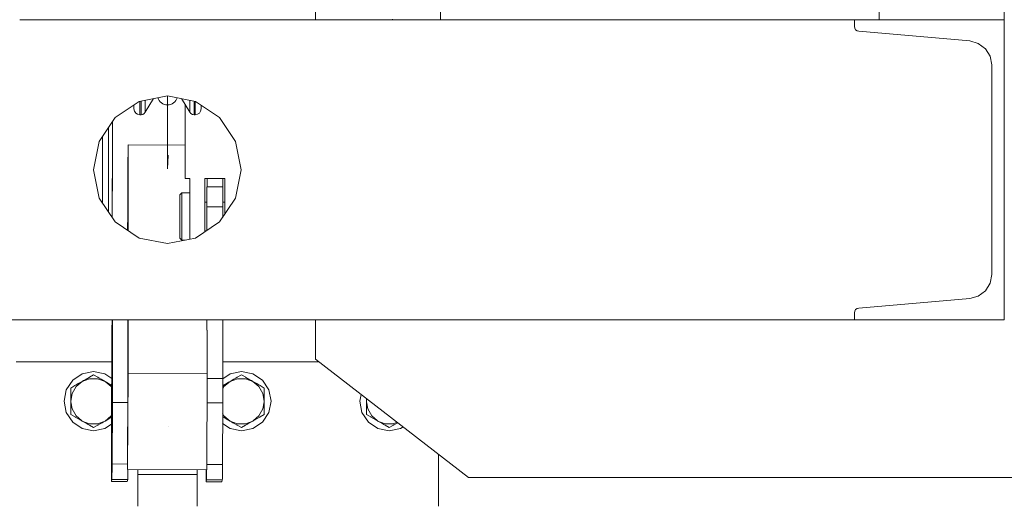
# Model space of a CAD drawing. Header units: millimetres. Extents: x 53056 to 116131, y -669674 to -625124.
# Tile 242 of 256: x 71198 to 71697, y -635462 to -635216. Entities that reach past the tile are written whole.
import ezdxf

# ---------------------------------------------------------------- set-up
doc = ezdxf.new("R2010")
doc.units = ezdxf.units.MM
doc.header["$MEASUREMENT"] = 0
doc.linetypes.add('DGN Style 1', pattern=[536.1990872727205, 0.8921781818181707, -535.3069090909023])
doc.linetypes.add('DGN Style 4', pattern=[1428.3772690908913, 713.7425454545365, -356.8712727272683, 0.8921781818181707, -356.8712727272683])
for name, color, linetype, lineweight in [('Main Cradle Blocks', 7, 'Continuous', 0), ('Main Cradle Tower', 7, 'Continuous', 0), ('Main Cradle Tower Rail Frame', 7, 'Continuous', 0)]:
    doc.layers.add(name, color=color, linetype=linetype, lineweight=lineweight)

# ---------------------------------------------------------------- blocks, each defined once
blk = doc.blocks.new('*U55')
at = {"layer": 'Main Cradle Blocks', "color": 7, "linetype": 'Continuous', "lineweight": 0}
for p, q in [((-13349.49159582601, 12010.35817203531), (-13397.98832775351, 12010.35817203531)), ((-13293.25183432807, 12010.35817203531), (-13244.5235223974, 12010.35817203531)), ((-13353.01567358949, 12004.21636502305), (-13358.75592507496, 12005.35817203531)), ((-13353.01567358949, 12004.21636502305), (-13349.5261582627, 12001.88474542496)), ((-13293.25352057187, 12001.70578801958), (-13289.49617656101, 12004.21636502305)), ((-13289.49617656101, 12004.21636502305), (-13283.75592507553, 12005.35817203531)), ((-13364.54746996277, 12000.38942203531), (-13367.61347343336, 11997.82220618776)), ((-13360.9139967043, 12002.48720879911), (-13361.05594123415, 12002.40525708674)), ((-13358.75592507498, 12003.73317203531), (-13360.91396816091, 12002.48722527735)), ((-13356.61957636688, 12002.49975053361), (-13358.75592507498, 12003.73317203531)), ((-13352.96438018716, 12000.38942203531), (-13356.72065606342, 12001.76105100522)), ((-13356.61957636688, 12002.49975053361), (-13355.96417075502, 12002.12135192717)), ((-13289.54746996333, 12000.38942203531), (-13285.79119408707, 12001.76105100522)), ((-13285.89227378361, 12002.49975053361), (-13283.75592507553, 12003.73317203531)), ((-13283.75592507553, 12003.73317203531), (-13281.59788198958, 12002.48722527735)), ((-13281.59785344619, 12002.48720879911), (-13281.45590891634, 12002.40525708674)), ((-13277.96438018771, 12000.38942203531), (-13274.89837671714, 11997.82220618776)), ((-13368.2026661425, 11998.27909353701), (-13370.33901485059, 11997.04567203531)), ((-13370.33901485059, 11994.68896405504), (-13370.33901485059, 11997.04567203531)), ((-13293.25419419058, 11998.2493438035), (-13293.18097176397, 11998.29161879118)), ((-13293.1809432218, 11998.29163527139), (-13293.03899869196, 11998.37358698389)), ((-13274.309184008, 11998.27909353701), (-13272.17283529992, 11997.04567203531)), ((-13272.17283529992, 11994.68896405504), (-13272.17283529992, 11997.04567203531)), ((-13370.33901485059, 11990.1272822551), (-13369.64874244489, 11986.41932721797)), ((-13272.17283529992, 11990.1272822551), (-13272.86310770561, 11986.41932721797)), ((-13220.33901485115, 11990.35817203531), (-13220.13226626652, 11991.53792452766)), ((-13220.33901485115, 11990.1272822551), (-13219.64874244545, 11986.41932721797)), ((-13370.33901485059, 11985.3917636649), (-13370.33901485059, 11983.67067203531)), ((-13292.61347343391, 11982.89413788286), (-13293.28197565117, 11984.05201768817)), ((-13272.17283529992, 11985.3917636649), (-13272.17283529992, 11983.67067203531)), ((-13220.33901485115, 11985.3917636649), (-13220.33901485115, 11983.67067203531)), ((-13370.33901485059, 11983.67067203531), (-13368.1809717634, 11982.42472527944)), ((-13368.18097176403, 11982.42472527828), (-13368.03899869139, 11982.34275708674)), ((-13368.03899869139, 11982.34275708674), (-13368.1809717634, 11982.42472527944)), ((-13368.03899869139, 11982.34275708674), (-13366.02373216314, 11981.17924241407)), ((-13352.96438018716, 11980.32692203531), (-13356.72065606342, 11978.9552930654)), ((-13352.96438018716, 11980.32692203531), (-13349.89837671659, 11982.89413788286)), ((-13349.60618247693, 11982.26577838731), (-13349.9645896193, 11982.05885192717)), ((-13349.60152220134, 11983.40830498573), (-13349.89837671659, 11982.89413788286)), ((-13293.28943018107, 11982.48734377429), (-13293.20266614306, 11982.43725053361)), ((-13293.20266614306, 11982.43725053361), (-13292.54726053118, 11982.05885192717)), ((-13289.54746996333, 11980.32692203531), (-13292.61347343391, 11982.89413788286)), ((-13289.54746996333, 11980.32692203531), (-13285.79119408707, 11978.9552930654)), ((-13274.33087838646, 11982.42472527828), (-13274.47285145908, 11982.34275708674)), ((-13274.4728514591, 11982.34275708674), (-13274.3308783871, 11982.42472527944)), ((-13274.3308783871, 11982.42472527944), (-13272.17283529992, 11983.67067203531)), ((-13220.33901485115, 11983.67067203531), (-13218.18097176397, 11982.42472527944)), ((-13218.18097176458, 11982.42472527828), (-13218.03899869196, 11982.34275708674)), ((-13218.03899869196, 11982.34275708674), (-13218.18097176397, 11982.42472527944)), ((-13204.75518532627, 11979.67299769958), (-13206.72065606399, 11978.9552930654)), ((-13360.89227378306, 11978.21659353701), (-13358.75592507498, 11976.98317203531)), ((-13358.75592507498, 11976.98317203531), (-13356.59788198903, 11978.22911879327)), ((-13356.59785344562, 11978.22913527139), (-13356.45590891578, 11978.31108698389)), ((-13285.91399670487, 11978.22913527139), (-13286.05594123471, 11978.31108698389)), ((-13283.75592507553, 11976.98317203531), (-13285.91396816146, 11978.22911879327)), ((-13281.61957636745, 11978.21659353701), (-13283.75592507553, 11976.98317203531)), ((-13210.89227378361, 11978.21659353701), (-13208.75592507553, 11976.98317203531)), ((-13208.75592507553, 11976.98317203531), (-13206.59788198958, 11978.22911879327)), ((-13206.59785344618, 11978.22913527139), (-13206.45590891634, 11978.31108698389)), ((-13183.75592507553, 11963.47000785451), (-13183.75592507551, 11937.07758303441))]:
    blk.add_line(p, q, dxfattribs=at)
at = {"layer": 'Main Cradle Blocks', "color": 7, "linetype": 'Continuous', "lineweight": 0, "flags": 128}
for points in [[(-13349.62044720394, 11978.76859678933), (-13353.01567358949, 11976.49997904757), (-13358.75592507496, 11975.35817203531), (-13364.49617656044, 11976.49997904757), (-13369.36252679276, 11979.75157031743), (-13372.61411806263, 11984.61792054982), (-13373.75592507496, 11990.35817203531), (-13372.61411806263, 11996.0984235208), (-13369.36252679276, 12000.96477375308), (-13364.49617656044, 12004.21636502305), (-13358.75592507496, 12005.35817203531)], [(-13283.75592507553, 12005.35817203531), (-13278.01567359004, 12004.21636502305), (-13273.14932335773, 12000.96477375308), (-13269.89773208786, 11996.0984235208), (-13268.75592507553, 11990.35817203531), (-13269.89773208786, 11984.61792054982), (-13273.14932335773, 11979.75157031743), (-13278.01567359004, 11976.49997904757), (-13283.75592507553, 11975.35817203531), (-13289.49617656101, 11976.49997904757), (-13293.30582802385, 11979.04550677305)], [(-13368.2026661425, 11998.27909353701), (-13367.54726053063, 11998.65749214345), (-13366.50540664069, 11999.25900676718), (-13364.54746996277, 12000.38942203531)], [(-13364.54746996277, 12000.38942203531), (-13364.54746996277, 12000.38942203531), (-13363.80564370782, 12000.8177156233), (-13363.07120776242, 12001.24174241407), (-13361.05594123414, 12002.40525708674), (-13360.91396816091, 12002.48722527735)], [(-13364.54746996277, 12000.38942203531), (-13360.7911940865, 12001.76105100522), (-13356.72065606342, 12001.76105100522)], [(-13355.96417075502, 12002.12135192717), (-13355.96417075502, 12002.12135192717), (-13354.92231686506, 12001.51983730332)], [(-13354.92231686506, 12001.51983730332), (-13354.92231686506, 12001.51983730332), (-13352.96438018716, 12000.38942203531), (-13352.2225539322, 11999.96112844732)], [(-13352.96438018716, 12000.38942203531), (-13349.89837671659, 11997.82220618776), (-13349.5452240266, 11997.21052778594)], [(-13352.2225539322, 11999.96112844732), (-13352.2225539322, 11999.96112844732), (-13351.48811798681, 11999.53710165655), (-13349.54032111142, 11998.41254060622)], [(-13293.25449381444, 11996.71192631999), (-13292.61347343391, 11997.82220618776), (-13289.54746996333, 12000.38942203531)], [(-13293.18097176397, 11998.29161879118), (-13293.03899869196, 11998.37358698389), (-13291.02373216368, 11999.53710165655), (-13290.2892962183, 11999.96112844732), (-13289.54746996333, 12000.38942203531), (-13287.58953328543, 12001.51983730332), (-13286.54767939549, 12002.12135192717), (-13285.89227378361, 12002.49975053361)], [(-13285.79119408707, 12001.76105100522), (-13281.72065606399, 12001.76105100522), (-13277.96438018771, 12000.38942203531)], [(-13281.59788198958, 12002.48722527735), (-13281.45590891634, 12002.40525708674), (-13279.44064238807, 12001.24174241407), (-13278.70620644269, 12000.8177156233)], [(-13278.70620644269, 12000.8177156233), (-13278.70620644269, 12000.8177156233), (-13277.96438018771, 12000.38942203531), (-13276.00644350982, 11999.25900676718), (-13274.96458961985, 11998.65749214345), (-13274.309184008, 11998.27909353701)], [(-13370.33901485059, 11990.35817203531), (-13369.64874244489, 11994.29701685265), (-13367.61347343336, 11997.82220618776)], [(-13370.33901485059, 11994.68896405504), (-13370.33901485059, 11994.55140160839), (-13370.33901485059, 11992.37780137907), (-13370.33901485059, 11990.35817203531), (-13370.33901485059, 11990.1272822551), (-13370.33901485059, 11987.9344735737), (-13370.3390148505, 11986.14774867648), (-13370.33901485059, 11985.3917636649)], [(-13274.89837671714, 11997.82220618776), (-13272.86310770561, 11994.29701685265), (-13272.17283529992, 11990.35817203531)], [(-13272.17283529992, 11985.3917636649), (-13272.17283529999, 11986.14774867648), (-13272.17283529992, 11987.9344735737), (-13272.17283529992, 11990.1272822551), (-13272.17283529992, 11990.35817203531), (-13272.17283529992, 11992.37780137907), (-13272.17283529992, 11994.55140160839), (-13272.17283529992, 11994.68896405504)], [(-13201.74407739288, 11977.3496324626), (-13203.01567359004, 11976.49997904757), (-13208.75592507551, 11975.35817203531), (-13214.49617656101, 11976.49997904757), (-13219.36252679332, 11979.75157031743), (-13222.6141180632, 11984.61792054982), (-13223.75592507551, 11990.35817203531), (-13223.07032348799, 11993.80492397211)], [(-13220.33901485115, 11991.69745134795), (-13220.33901485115, 11990.35817203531), (-13220.33901485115, 11990.1272822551), (-13220.33901485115, 11987.9344735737), (-13220.33901485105, 11986.14774867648), (-13220.33901485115, 11985.3917636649)], [(-13364.91762757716, 11980.54063263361), (-13367.61347343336, 11982.89413788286), (-13369.64874244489, 11986.41932721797)], [(-13272.86310770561, 11986.41932721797), (-13274.89837671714, 11982.89413788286), (-13277.59422257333, 11980.54063263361)], [(-13214.91762757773, 11980.54063263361), (-13217.61347343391, 11982.89413788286), (-13219.64874244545, 11986.41932721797)], [(-13366.02373216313, 11981.17924241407), (-13366.02373216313, 11981.17924241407), (-13365.28929621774, 11980.7552156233), (-13364.91762757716, 11980.54063263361), (-13364.54746996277, 11980.32692203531), (-13362.58953328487, 11979.19650676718), (-13361.54767939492, 11978.59499214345)], [(-13364.54746996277, 11980.32692203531), (-13360.7911940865, 11978.9552930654), (-13356.72065606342, 11978.9552930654)], [(-13356.59788198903, 11978.22911879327), (-13356.45590891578, 11978.31108698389), (-13354.4406423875, 11979.47460165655), (-13353.70620644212, 11979.89862844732), (-13352.96438018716, 11980.32692203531), (-13351.00644350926, 11981.45733730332), (-13349.9645896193, 11982.05885192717)], [(-13292.54726053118, 11982.05885192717), (-13291.50540664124, 11981.45733730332), (-13289.54746996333, 11980.32692203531), (-13288.80564370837, 11979.89862844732), (-13288.07120776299, 11979.47460165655), (-13286.05594123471, 11978.31108698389), (-13285.91396816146, 11978.22911879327)], [(-13285.79119408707, 11978.9552930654), (-13281.72065606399, 11978.9552930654), (-13277.96438018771, 11980.32692203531)], [(-13281.61957636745, 11978.21659353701), (-13280.96417075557, 11978.59499214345), (-13279.92231686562, 11979.19650676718), (-13277.96438018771, 11980.32692203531), (-13277.59422257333, 11980.54063263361), (-13277.22255393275, 11980.7552156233), (-13276.48811798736, 11981.17924241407), (-13274.4728514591, 11982.34275708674)], [(-13218.03899869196, 11982.34275708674), (-13216.02373216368, 11981.17924241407), (-13215.2892962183, 11980.7552156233), (-13214.91762757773, 11980.54063263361), (-13214.54746996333, 11980.32692203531), (-13212.58953328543, 11979.19650676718)], [(-13214.54746996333, 11980.32692203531), (-13210.79119408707, 11978.9552930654), (-13206.72065606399, 11978.9552930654)], [(-13212.58953328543, 11979.19650676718), (-13212.58953328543, 11979.19650676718), (-13211.54767939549, 11978.59499214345)], [(-13206.59788198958, 11978.22911879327), (-13206.45590891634, 11978.31108698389), (-13204.47348626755, 11979.45563923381)], [(-13361.54767939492, 11978.59499214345), (-13361.54767939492, 11978.59499214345), (-13360.89227378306, 11978.21659353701)], [(-13211.54767939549, 11978.59499214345), (-13211.54767939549, 11978.59499214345), (-13210.89227378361, 11978.21659353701)]]:
    blk.add_lwpolyline(points, dxfattribs=at)
at = {"layer": 'Main Cradle Tower', "color": 7, "linetype": 'Continuous', "lineweight": 0}
for p, q in [((-13182.75592507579, 12416.10056556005), (-13182.75592507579, 12183.81044971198)), ((-12960.22273458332, 12416.10056556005), (-12960.22273458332, 12183.81044971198)), ((-12896.72273458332, 12416.10056556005), (-12896.72273458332, 12183.81044971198)), ((-13246.25592507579, 12372.60059645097), (-13246.25592507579, 12183.81044971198)), ((-13396.25592507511, 12183.81044971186), (-13246.25592507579, 12183.81044971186)), ((-13182.75592507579, 12183.81044971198), (-13246.25592507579, 12183.81044971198)), ((-13207.19816507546, 12184.01447799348), (-13207.19816507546, 12183.81044971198)), ((-13182.75592507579, 12183.81044971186), (-12972.78049458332, 12183.81044971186)), ((-12960.22273458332, 12183.81044971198), (-12896.72273458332, 12183.81044971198)), ((-12972.61727091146, 12179.46132611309), (-12972.61800404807, 12179.46372630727)), ((-12972.6165701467, 12179.45947852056), (-12972.61712752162, 12179.46090133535)), ((-12972.14959531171, 12178.70904838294), (-12972.15062425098, 12178.71017656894)), ((-12972.1464869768, 12178.70629094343), (-12972.14918158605, 12178.708659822)), ((-12971.44121689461, 12178.17758778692), (-12971.4434373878, 12178.17890591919)), ((-12971.43890290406, 12178.1765424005), (-12971.44076344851, 12178.17735143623)), ((-12914.25019609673, 12173.00531029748), (-12914.27050577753, 12173.01127910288)), ((-12906.3333681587, 12169.09450846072), (-12906.31642225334, 12169.0667307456)), ((-13335.28180196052, 12135.6378659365), (-13335.28180196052, 12142.4785694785)), ((-13334.7065665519, 12135.63786593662), (-13334.7065665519, 12142.59299091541)), ((-13332.55564191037, 12136.84506741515), (-13332.55564191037, 12143.02083642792)), ((-13309.95620824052, 12136.84506741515), (-13309.95620824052, 12142.98917315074)), ((-13307.80528359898, 12135.63786593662), (-13307.80528359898, 12142.56132763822)), ((-13307.23004819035, 12135.6378659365), (-13307.23004819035, 12142.44690620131)), ((-13351.2559250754, 12129.1748350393), (-13351.2559250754, 12107.75268971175)), ((-13354.2559250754, 12124.68501775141), (-13354.2559250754, 12107.75268971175)), ((-13354.19910743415, 12107.75268971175), (-13354.19910743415, 12124.77005136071)), ((-13341.28619924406, 12076.84908113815), (-13341.27772975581, 12120.30736655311)), ((-13312.25595596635, 12120.17556757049), (-13341.27772975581, 12120.30736655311)), ((-13354.2559250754, 12107.75268971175), (-13354.2559250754, 12090.82036167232)), ((-13354.19910743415, 12090.7353280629), (-13354.19910743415, 12107.75268971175)), ((-13351.2559250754, 12107.75268971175), (-13351.2559250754, 12086.33054438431)), ((-13309.95792361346, 12092.87970844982), (-13309.95792361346, 12103.33449285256)), ((-13297.2559250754, 12103.33449285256), (-13302.2559250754, 12103.33449285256)), ((-13302.2559250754, 12103.33449285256), (-13302.2559250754, 12076.26703598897)), ((-13293.25592507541, 12099.01703103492), (-13301.25592507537, 12099.01703103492)), ((-13301.12225355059, 12103.33446196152), (-13301.12309495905, 12099.01706192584)), ((-13297.2559250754, 12103.33449285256), (-13292.2559250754, 12103.33449285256)), ((-13293.25171733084, 12091.30595143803), (-13293.19478791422, 12103.33446196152)), ((-13292.2559250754, 12085.07217138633), (-13292.2559250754, 12103.33449285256)), ((-13302.25589418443, 12091.30592054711), (-13301.25595596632, 12091.30592054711)), ((-13301.25592507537, 12088.94594158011), (-13293.25592507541, 12088.94594158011)), ((-13293.25589418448, 12091.30592054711), (-13292.25595596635, 12091.30592054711)), ((-13341.44010778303, 12085.24341084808), (-13341.48229668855, 12076.98010926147)), ((-13309.95789272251, 12083.47291033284), (-13309.95333120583, 12083.58250482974)), ((-13314.95792361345, 12076.27774595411), (-13314.95792361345, 12073.89324568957)), ((-13309.95792361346, 12072.51586506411), (-13309.95792361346, 12075.23213264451)), ((-13301.44942734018, 12076.80592054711), (-13302.25589418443, 12076.80592054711)), ((-13321.33551609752, 12070.25268971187), (-13306.98488738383, 12073.10720724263)), ((-12972.61788243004, 12036.04230141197), (-12972.6172587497, 12036.04411813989)), ((-12972.61710443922, 12036.04451520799), (-12972.61633932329, 12036.04627209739)), ((-12972.15099870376, 12036.79460068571), (-12972.14963275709, 12036.7962708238)), ((-12972.14932359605, 12036.79661307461), (-12972.1479070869, 12036.79802320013)), ((-12971.44265657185, 12037.32705922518), (-12971.44113881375, 12037.32785020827)), ((-12971.44058776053, 12037.32807712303), (-12971.43714602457, 12037.32932837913)), ((-13669.73135556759, 12031.69492971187), (-12972.78049458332, 12031.69492971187)), ((-13349.42477315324, 12026.44365068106), (-13349.40062920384, 12031.69489882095)), ((-13349.25532048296, 11989.78072065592), (-13349.24715192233, 12031.69489882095)), ((-13341.41458715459, 11989.74523757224), (-13341.40641167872, 12031.69489882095)), ((-13341.30028729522, 12004.56105975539), (-13341.29499924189, 12031.69489882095)), ((-13301.25592507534, 12026.39425916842), (-13301.25592507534, 12031.69489882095)), ((-13293.25592507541, 12001.87957477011), (-13293.25592507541, 12031.69489882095)), ((-13293.24770695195, 12031.69489882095), (-13293.25592507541, 11989.52640596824)), ((-13349.42477315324, 12026.44365068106), (-13349.45182907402, 12020.09993020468)), ((-13301.13724828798, 12026.39408993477), (-13301.14153882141, 12004.37868350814)), ((-13349.45182907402, 12020.09993020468), (-13349.62195546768, 11978.39125312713)), ((-13341.53261582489, 11955.79629596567), (-13341.30028729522, 12004.56105975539)), ((-13301.14153882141, 12004.37868350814), (-13341.30028729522, 12004.56105975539)), ((-13301.14153882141, 12004.37868350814), (-13301.37386735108, 11955.61391971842)), ((-13349.40422281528, 11958.52675854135), (-13349.25532048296, 11989.78072065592)), ((-13341.41458717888, 11989.74511288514), (-13349.25532048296, 11989.78072065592)), ((-13341.53075144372, 11965.36273099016), (-13341.41458717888, 11989.74511288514)), ((-13293.25592507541, 11989.52640596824), (-13301.21243585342, 11989.56253952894)), ((-13293.25592507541, 11989.52640596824), (-13293.40482740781, 11958.27244385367)), ((-13341.53261450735, 11955.803056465), (-13341.53075144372, 11965.36273099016)), ((-13341.53178174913, 11958.49100677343), (-13349.40422281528, 11958.52675854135)), ((-13301.37386735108, 11955.61391971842), (-13341.53261582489, 11955.79629596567)), ((-13341.41960442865, 11955.39845476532), (-13341.41763745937, 11955.79608271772)), ((-13301.70260166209, 11955.61572153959), (-13301.71070798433, 11952.8993142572)), ((-13301.42003628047, 11955.21680141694), (-13301.43357304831, 11952.71754716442)), ((-13301.42003628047, 11955.21680141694), (-13301.41806931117, 11955.61442936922)), ((-13301.37386735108, 11955.61391971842), (-13301.3738541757, 11955.68152470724)), ((-13293.40482740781, 11958.27244385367), (-13301.36133818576, 11958.30857741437)), ((-13349.70771244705, 11949.65431467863), (-13349.71018976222, 11953.11729827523)), ((-13349.44917138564, 11950.73550437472), (-13349.70771244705, 11949.65431467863)), ((-13341.70779881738, 11949.61798400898), (-13349.70771244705, 11949.65431467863)), ((-13349.44916400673, 11950.73553523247), (-13349.44331941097, 11951.30846729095)), ((-13349.44916400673, 11950.73553523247), (-13341.44925037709, 11950.6992045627)), ((-13349.43305482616, 11952.93553118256), (-13349.44331941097, 11951.30846729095)), ((-13341.70779881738, 11949.61798400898), (-13341.44925775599, 11950.69917370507)), ((-13301.70823066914, 11949.4363306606), (-13301.71070798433, 11952.8993142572)), ((-13301.44968960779, 11950.51752035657), (-13301.70823066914, 11949.4363306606)), ((-13293.70831703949, 11949.39999999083), (-13301.70823066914, 11949.4363306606)), ((-13301.44968222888, 11950.51755121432), (-13293.44976859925, 11950.48122054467)), ((-13293.70831703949, 11949.39999999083), (-13293.44977597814, 11950.48118968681)), ((-13293.44392400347, 11951.05415260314), (-13293.44976859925, 11950.48122054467)), ((-13293.44392400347, 11951.05415260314), (-13293.43365941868, 11952.68121649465))]:
    blk.add_line(p, q, dxfattribs=at)
at = {"layer": 'Main Cradle Tower', "color": 7, "linetype": 'DGN Style 4', "lineweight": 0}
for p, q in [((-13321.25592507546, 12109.8002955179), (-13321.25592507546, 12145.23682657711)), ((-13321.33424595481, 12108.1213716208), (-13320.88864454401, 12115.06161947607)), ((-13320.97530221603, 11977.47628213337), (-13320.97530221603, 11977.46346266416))]:
    blk.add_line(p, q, dxfattribs=at)
at = {"layer": 'Main Cradle Tower', "color": 7, "linetype": 'Continuous', "lineweight": 0, "flags": 128}
for points in [[(-12972.78049458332, 12031.69492971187), (-12896.72273458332, 12031.69492971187), (-12896.72273458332, 12183.81044971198), (-12896.72273458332, 12183.81044971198)], [(-12960.22273458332, 12183.81044971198), (-12972.78049458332, 12183.81044971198), (-12972.78049458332, 12180.33157180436), (-12972.61718945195, 12179.46105942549), (-12972.14948098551, 12178.70892302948), (-12971.4409701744, 12178.17744132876), (-12970.58800333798, 12177.93888746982), (-12914.27276241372, 12173.0119423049), (-12909.93684766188, 12171.79929352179), (-12906.33525103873, 12169.09759487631), (-12903.95773300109, 12165.27423486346), (-12903.12759858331, 12160.849130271), (-12903.12759858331, 12054.65624915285), (-12903.95773300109, 12050.23114456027), (-12906.33525103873, 12046.40778454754), (-12909.93684766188, 12043.70608590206), (-12914.27276241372, 12042.49343711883), (-12970.58800333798, 12037.56649195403), (-12971.4409701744, 12037.32793809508), (-12972.14948098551, 12036.79645639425), (-12972.61718945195, 12036.04431999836), (-12972.78049458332, 12035.17380761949), (-12972.78049458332, 12031.69492971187)], [(-13306.98488738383, 12073.10720724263), (-13294.81901180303, 12081.23618541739), (-13286.69003362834, 12093.40206099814), (-13283.83551609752, 12107.75268971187), (-13286.69003362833, 12122.10331842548), (-13294.81901180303, 12134.26919400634), (-13306.98488738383, 12142.3981721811), (-13321.33551609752, 12145.25268971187), (-13335.6861448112, 12142.3981721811), (-13347.85202039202, 12134.26919400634), (-13355.98099856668, 12122.10331842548), (-13358.83551609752, 12107.75268971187), (-13355.98099856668, 12093.40206099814), (-13347.85202039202, 12081.23618541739), (-13335.6861448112, 12073.10720724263), (-13321.33551609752, 12070.25268971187)], [(-13328.33587466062, 12143.86020032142), (-13332.55564191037, 12136.84506741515), (-13333.11394508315, 12136.20210255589), (-13333.8602946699, 12135.78321557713), (-13334.7065665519, 12135.63786593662), (-13335.28180196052, 12135.6378659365), (-13336.42985225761, 12135.86275801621), (-13337.40312230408, 12136.50319647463), (-13338.05344055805, 12137.46168036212), (-13338.28180196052, 12138.59228919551), (-13338.28180196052, 12140.6637723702)], [(-13304.23004819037, 12140.55741032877), (-13304.23004819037, 12138.59228919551), (-13304.45840959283, 12137.46168036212), (-13305.1087278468, 12136.50319647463), (-13306.08199789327, 12135.86275801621), (-13307.23004819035, 12135.6378659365), (-13307.80528359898, 12135.63786593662), (-13308.651555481, 12135.78321557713), (-13309.39790506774, 12136.20210255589), (-13309.95620824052, 12136.84506741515), (-13314.15434066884, 12143.82423361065)], [(-13309.95792361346, 12103.33449285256), (-13311.11411806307, 12103.33449285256), (-13312.2559250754, 12103.33449285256), (-13312.2559250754, 12140.66816129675)], [(-13349.32032463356, 12083.43371360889), (-13349.31074108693, 12085.27915440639), (-13349.20198093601, 12108.25888435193), (-13349.10238548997, 12131.20028853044), (-13349.09771463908, 12132.40482521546)], [(-13349.19167259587, 12117.44075750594), (-13349.18228255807, 12119.60371435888), (-13349.1446484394, 12129.30894315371), (-13349.13536313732, 12132.34848025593)], [(-13341.44010778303, 12085.24341084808), (-13341.33134763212, 12108.22314079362), (-13341.27776206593, 12120.30008460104)], [(-13349.21246186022, 12112.65203538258), (-13349.21196955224, 12112.76135071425), (-13349.21153947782, 12112.85684729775), (-13349.21037266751, 12113.11688847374), (-13349.20914847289, 12113.39064422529), (-13349.20913735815, 12113.39313742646), (-13349.20826483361, 12113.58885753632), (-13349.20742336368, 12113.77813691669), (-13349.20722551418, 12113.82276284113), (-13349.20690393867, 12113.89529578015), (-13349.1916424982, 12117.44769038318)], [(-13349.23366298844, 12107.79860498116), (-13349.2320802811, 12108.13301226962), (-13349.21245371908, 12112.65391066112)], [(-13349.28561833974, 12096.82105546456), (-13349.26301785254, 12101.54093941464), (-13349.26257550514, 12101.63585529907), (-13349.26234602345, 12101.68524300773), (-13349.26198011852, 12101.76399093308), (-13349.26105523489, 12101.96356019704), (-13349.26034344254, 12102.11756906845), (-13349.26010080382, 12102.17006824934), (-13349.25880356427, 12102.4516119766), (-13349.2575998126, 12102.71374249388), (-13349.25745507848, 12102.74537519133), (-13349.25608913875, 12103.04391125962), (-13349.25476425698, 12103.3345978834), (-13349.23448693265, 12107.61507512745), (-13349.23386279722, 12107.75255982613), (-13349.23386221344, 12107.75268842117), (-13349.23365919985, 12107.7994054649)], [(-13301.25592507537, 12076.93521462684), (-13301.25592507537, 12088.94594158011), (-13301.25592507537, 12093.95763813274), (-13301.25592507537, 12097.49054410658), (-13301.25592507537, 12099.01703103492), (-13301.25592507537, 12099.01703103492)], [(-13293.25592507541, 12083.57556562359), (-13293.25592507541, 12088.94594158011), (-13293.25592507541, 12093.95763813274), (-13293.25592507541, 12097.49054410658), (-13293.25592507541, 12099.01703103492), (-13293.25592507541, 12099.01703103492)], [(-13349.35719490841, 12083.48889387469), (-13349.35536827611, 12083.79260160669), (-13349.33884729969, 12086.53948627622), (-13349.33732532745, 12086.83222681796), (-13349.33707980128, 12086.87945202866), (-13349.30963133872, 12092.15896866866), (-13349.28824651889, 12096.27218674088), (-13349.28658700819, 12096.61875882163)], [(-13349.28659103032, 12096.61798430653), (-13349.28646035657, 12096.64314729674), (-13349.28559159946, 12096.82670536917)], [(-13314.95792361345, 12076.27774595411), (-13314.95792361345, 12079.8464027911), (-13314.95792361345, 12084.05592054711), (-13314.95792361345, 12088.26543830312), (-13314.95792361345, 12091.83409514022), (-13314.95792361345, 12094.21859540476), (-13314.95792361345, 12095.05592054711), (-13313.95792361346, 12096.05592054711), (-13309.95795450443, 12096.05592054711)], [(-13313.95792361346, 12072.05592054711), (-13313.95792361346, 12072.96936615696), (-13313.95792361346, 12075.57063917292), (-13313.95792361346, 12079.46371935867), (-13313.95792361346, 12084.05592054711), (-13313.95792361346, 12088.64812173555), (-13313.95792361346, 12092.54120192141), (-13313.95792361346, 12095.14247493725), (-13313.95792361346, 12096.05592054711)], [(-13309.95792361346, 12092.87970638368), (-13309.95792361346, 12092.54120192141), (-13309.95792361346, 12088.64812173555), (-13309.95792361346, 12084.05592054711), (-13309.95792361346, 12079.46371935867), (-13309.95792361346, 12075.57063917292), (-13309.95792361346, 12075.23213471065)], [(-13309.95789272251, 12084.63256187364), (-13309.95538723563, 12084.05580104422), (-13309.95333120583, 12083.58250482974)], [(-13312.27022084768, 12072.05592054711), (-13313.95792361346, 12072.05592054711), (-13314.95792361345, 12073.05592054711), (-13314.95792361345, 12073.89324568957)], [(-13246.25592507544, 12031.69489882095), (-13246.25592507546, 12011.69492971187), (-13168.49523849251, 11951.69492971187), (-12805.56417887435, 11951.69492971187), (-12789.36015059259, 11967.89895799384), (-12789.36015059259, 11984.10295538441)], [(-13301.13757043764, 12026.32615302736), (-13301.13724830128, 12026.39402169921), (-13301.25592507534, 12026.39456163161), (-13301.25592507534, 12026.39456163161)], [(-13293.25592507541, 12001.87987723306), (-13293.25592507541, 12001.87987723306), (-13294.56160163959, 12001.88581754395), (-13301.15358153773, 12001.91580843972)], [(-13349.62195546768, 11978.39125312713), (-13349.68018777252, 11963.1708861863), (-13349.71018976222, 11953.11729827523)], [(-13349.43305482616, 11952.93553118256), (-13349.4195180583, 11955.43478543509), (-13349.40422281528, 11958.52675854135)], [(-13341.41960442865, 11955.39845476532), (-13341.43314119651, 11952.89920051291), (-13341.44340578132, 11951.27213662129), (-13341.44925037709, 11950.6992045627)], [(-13293.40482740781, 11958.27244385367), (-13293.42012265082, 11955.18047074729), (-13293.43365941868, 11952.68121649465)], [(-13301.44968222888, 11950.51755121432), (-13301.44383763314, 11951.09048327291), (-13301.43357304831, 11952.71754716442)]]:
    blk.add_lwpolyline(points, dxfattribs=at)
at = {"layer": 'Main Cradle Tower', "color": 7, "linetype": 'Continuous', "lineweight": 0, "extrusion": (0, 0, -1)}
blk.add_ellipse((-13321.25592507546, 12145.48594346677), major_axis=(5, 0), ratio=0.9848077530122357, start_param=0.2488978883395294, end_param=2.899004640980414, dxfattribs=at)
at = {"layer": 'Main Cradle Tower Rail Frame', "color": 7, "linetype": 'Continuous', "lineweight": 0}
for p, q in [((-13336.25592507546, 11955.77230160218), (-13336.25592507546, 11953.2327258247)), ((-13306.25592507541, 11953.2327258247), (-13306.25592507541, 11955.63606011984)), ((-13336.25592507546, 11953.2327258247), (-13306.25592507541, 11953.2327258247)), ((-13336.25592507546, 11953.2327258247), (-13336.25592507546, 11937.07758303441)), ((-13306.25592507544, 11937.07758303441), (-13306.25592507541, 11953.2327258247))]:
    blk.add_line(p, q, dxfattribs=at)

msp = doc.modelspace()

# ---------------------------------------------------------------- block references
at = {"color": 7, "linetype": 'DGN Style 1', "lineweight": 0}
msp.add_blockref('*U55', (84593.95000000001, -647399.3500000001), dxfattribs=at)

doc.saveas('drawing.dxf')
